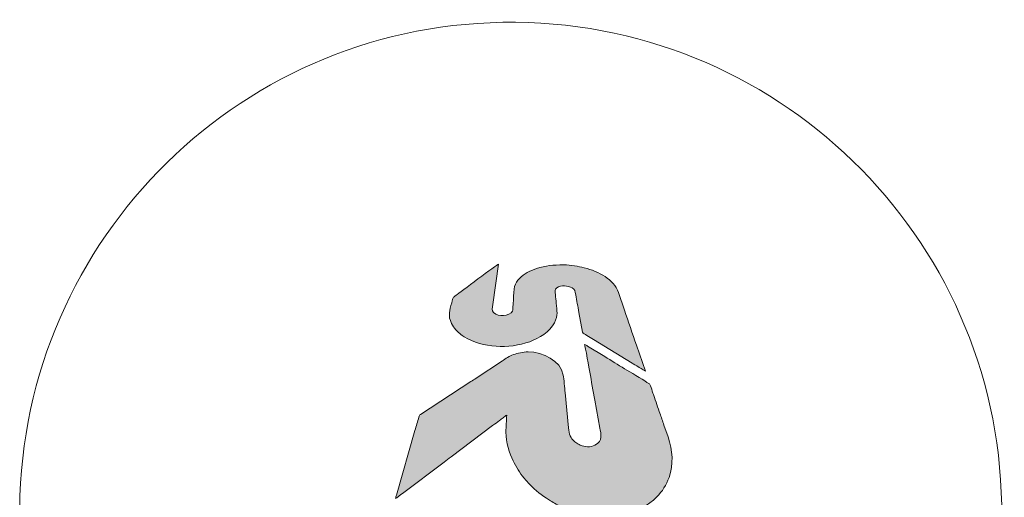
# Model space of a CAD drawing. Header units: millimetres. Extents: x 7 to 595, y -296 to -6.
# Tile 81 of 131: x 322 to 352, y -117 to -103. Entities that reach past the tile are written whole.
import ezdxf

# ---------------------------------------------------------------- set-up
doc = ezdxf.new("R2010")
doc.units = ezdxf.units.MM
doc.header["$MEASUREMENT"] = 0
doc.layers.add('Layer 1', color=7, linetype='Continuous', lineweight=0)

# ---------------------------------------------------------------- blocks, each defined once
blk = doc.blocks.new('Block_60')
at = {"layer": 'Layer 1', "true_color": 0x100d12, "transparency": 33554687}
h = blk.add_hatch(color=188, dxfattribs=at)
edge = h.paths.add_edge_path()
edge.add_spline(control_points=[(338.54, -109.816), (338.222, -109.815), (338.013, -109.833), (337.732, -109.926), (337.64, -109.956), (337.538, -109.998), (337.458, -110.046), (337.301, -110.14), (337.137, -110.272), (337.085, -110.461), (337.066, -110.533), (337.052, -110.738), (337.052, -110.822), (337.052, -110.822), (337.04, -111.004), (337.04, -111.004), (337.03, -111.069), (337.043, -111.136), (337.021, -111.186), (336.99, -111.258), (336.862, -111.319), (336.76, -111.319), (336.654, -111.319), (336.542, -111.317), (336.458, -111.234), (336.398, -111.174), (336.427, -111.089), (336.442, -110.992), (336.442, -110.992), (336.605, -109.791), (336.605, -109.791), (336.57, -109.8), (335.437, -110.651), (335.351, -110.714), (335.235, -110.801), (335.273, -110.756), (335.218, -110.941), (335.153, -111.162), (335.101, -111.323), (335.212, -111.556), (335.245, -111.625), (335.289, -111.684), (335.337, -111.742), (335.394, -111.81), (335.512, -111.904), (335.591, -111.952), (336.141, -112.285), (336.909, -112.319), (337.533, -112.096), (337.807, -111.998), (338.134, -111.802), (338.269, -111.532), (338.38, -111.311), (338.342, -111.185), (338.323, -110.95), (338.316, -110.87), (338.303, -110.779), (338.297, -110.7), (338.289, -110.603), (338.263, -110.545), (338.335, -110.497), (338.462, -110.412), (338.672, -110.426), (338.795, -110.5), (338.887, -110.556), (338.877, -110.589), (338.9, -110.707), (338.915, -110.789), (338.929, -110.879), (338.946, -110.964), (338.963, -111.049), (338.979, -111.141), (338.993, -111.227), (338.993, -111.227), (339.099, -111.812), (339.099, -111.812), (339.11, -111.853), (339.17, -111.875), (339.233, -111.913), (339.298, -111.951), (339.361, -111.991), (339.427, -112.031), (339.427, -112.031), (340.578, -112.733), (340.578, -112.733), (340.622, -112.76), (340.942, -112.96), (340.967, -112.967), (340.967, -112.967), (340.701, -112.196), (340.701, -112.196), (340.59, -111.857), (340.456, -111.5), (340.344, -111.159), (340.344, -111.159), (340.166, -110.64), (340.166, -110.64), (340.094, -110.423), (339.951, -110.286), (339.77, -110.164), (339.589, -110.042), (339.367, -109.955), (339.154, -109.902), (338.974, -109.856), (338.761, -109.816), (338.54, -109.816)], knot_values=[0, 0, 0, 0, 1, 1, 1, 2, 2, 2, 3, 3, 3, 4, 4, 4, 5, 5, 5, 6, 6, 6, 7, 7, 7, 8, 8, 8, 9, 9, 9, 10, 10, 10, 11, 11, 11, 12, 12, 12, 13, 13, 13, 14, 14, 14, 15, 15, 15, 16, 16, 16, 17, 17, 17, 18, 18, 18, 19, 19, 19, 20, 20, 20, 21, 21, 21, 22, 22, 22, 23, 23, 23, 24, 24, 24, 25, 25, 25, 26, 26, 26, 27, 27, 27, 28, 28, 28, 29, 29, 29, 30, 30, 30, 31, 31, 31, 32, 32, 32, 33, 33, 33, 34, 34, 34, 35, 35, 35, 35], degree=3, periodic=0)
h = blk.add_hatch(color=188, dxfattribs=at)
edge = h.paths.add_edge_path()
edge.add_spline(control_points=[(339.164, -112.182), (339.177, -112.208), (339.306, -112.949), (339.316, -113.003), (339.368, -113.271), (339.412, -113.565), (339.466, -113.833), (339.466, -113.833), (339.616, -114.663), (339.616, -114.663), (339.644, -114.824), (339.721, -115.049), (339.471, -115.171), (339.333, -115.239), (339.172, -115.223), (339.036, -115.165), (338.98, -115.142), (338.946, -115.12), (338.899, -115.088), (338.877, -115.073), (338.876, -115.067), (338.858, -115.052), (338.802, -115.005), (338.769, -114.957), (338.736, -114.891), (338.701, -114.82), (338.694, -114.748), (338.688, -114.649), (338.688, -114.649), (338.585, -113.606), (338.585, -113.606), (338.57, -113.483), (338.55, -113.193), (338.531, -113.088), (338.452, -112.655), (337.927, -112.4), (337.49, -112.399), (337.319, -112.399), (337.182, -112.434), (337.052, -112.478), (336.93, -112.52), (336.821, -112.602), (336.722, -112.667), (336.722, -112.667), (335.942, -113.178), (335.942, -113.178), (335.887, -113.215), (335.838, -113.246), (335.782, -113.281), (335.782, -113.281), (334.296, -114.256), (334.296, -114.256), (334.252, -114.284), (334.259, -114.28), (334.244, -114.334), (334.207, -114.469), (334.168, -114.601), (334.128, -114.737), (334.128, -114.737), (333.578, -116.652), (333.578, -116.652), (333.57, -116.683), (333.558, -116.729), (333.547, -116.752), (333.577, -116.744), (333.72, -116.628), (333.756, -116.602), (333.756, -116.602), (334.99, -115.673), (334.99, -115.673), (335.063, -115.619), (335.126, -115.57), (335.199, -115.516), (335.199, -115.516), (336.434, -114.587), (336.434, -114.587), (336.504, -114.535), (336.567, -114.486), (336.638, -114.433), (336.675, -114.405), (336.705, -114.383), (336.741, -114.356), (336.766, -114.338), (336.826, -114.284), (336.85, -114.278), (336.85, -114.446), (336.829, -114.6), (336.828, -114.783), (336.828, -115.082), (336.932, -115.415), (337.041, -115.634), (337.124, -115.8), (337.24, -115.999), (337.363, -116.14), (337.381, -116.162), (337.399, -116.182), (337.417, -116.204), (337.417, -116.204), (337.528, -116.328), (337.528, -116.328), (337.729, -116.529), (337.875, -116.646), (338.118, -116.803), (338.188, -116.848), (338.36, -116.945), (338.426, -116.972), (338.552, -117.023), (338.593, -117.051), (338.758, -117.111), (339.268, -117.297), (339.845, -117.355), (340.387, -117.221), (340.748, -117.132), (341.042, -116.965), (341.302, -116.706), (341.467, -116.542), (341.591, -116.352), (341.669, -116.125), (341.8, -115.744), (341.782, -115.318), (341.64, -114.924), (341.64, -114.924), (341.518, -114.57), (341.518, -114.57), (341.473, -114.455), (341.442, -114.336), (341.397, -114.221), (341.343, -114.083), (341.274, -113.851), (341.215, -113.692), (341.195, -113.64), (341.115, -113.371), (341.087, -113.35), (341.087, -113.35), (341.014, -113.306), (341.014, -113.306), (340.86, -113.203), (340.519, -113.001), (340.349, -112.899), (340.15, -112.779), (339.961, -112.659), (339.762, -112.539), (339.762, -112.539), (339.246, -112.224), (339.246, -112.224), (339.222, -112.209), (339.195, -112.184), (339.164, -112.182)], knot_values=[0, 0, 0, 0, 1, 1, 1, 2, 2, 2, 3, 3, 3, 4, 4, 4, 5, 5, 5, 6, 6, 6, 7, 7, 7, 8, 8, 8, 9, 9, 9, 10, 10, 10, 11, 11, 11, 12, 12, 12, 13, 13, 13, 14, 14, 14, 15, 15, 15, 16, 16, 16, 17, 17, 17, 18, 18, 18, 19, 19, 19, 20, 20, 20, 21, 21, 21, 22, 22, 22, 23, 23, 23, 24, 24, 24, 25, 25, 25, 26, 26, 26, 27, 27, 27, 28, 28, 28, 29, 29, 29, 30, 30, 30, 31, 31, 31, 32, 32, 32, 33, 33, 33, 34, 34, 34, 35, 35, 35, 36, 36, 36, 37, 37, 37, 38, 38, 38, 39, 39, 39, 40, 40, 40, 41, 41, 41, 42, 42, 42, 43, 43, 43, 44, 44, 44, 45, 45, 45, 46, 46, 46, 47, 47, 47, 48, 48, 48, 49, 49, 49, 49], degree=3, periodic=0)
at = {"layer": 'Layer 1'}
for points, knots in [([(338.54, -109.816), (338.222, -109.815), (338.013, -109.833), (337.732, -109.926), (337.64, -109.956), (337.538, -109.998), (337.458, -110.046), (337.301, -110.14), (337.137, -110.272), (337.085, -110.461), (337.066, -110.533), (337.052, -110.738), (337.052, -110.822), (337.052, -110.822), (337.04, -111.004), (337.04, -111.004), (337.03, -111.069), (337.043, -111.136), (337.021, -111.186), (336.99, -111.258), (336.862, -111.319), (336.76, -111.319), (336.654, -111.319), (336.542, -111.317), (336.458, -111.234), (336.398, -111.174), (336.427, -111.089), (336.442, -110.992), (336.442, -110.992), (336.605, -109.791), (336.605, -109.791), (336.57, -109.8), (335.437, -110.651), (335.351, -110.714), (335.235, -110.801), (335.273, -110.756), (335.218, -110.941), (335.153, -111.162), (335.101, -111.323), (335.212, -111.556), (335.245, -111.625), (335.289, -111.684), (335.337, -111.742), (335.394, -111.81), (335.512, -111.904), (335.591, -111.952), (336.141, -112.285), (336.909, -112.319), (337.533, -112.096), (337.807, -111.998), (338.134, -111.802), (338.269, -111.532), (338.38, -111.311), (338.342, -111.185), (338.323, -110.95), (338.316, -110.87), (338.303, -110.779), (338.297, -110.7), (338.289, -110.603), (338.263, -110.545), (338.335, -110.497), (338.462, -110.412), (338.672, -110.426), (338.795, -110.5), (338.887, -110.556), (338.877, -110.589), (338.9, -110.707), (338.915, -110.789), (338.929, -110.879), (338.946, -110.964), (338.963, -111.049), (338.979, -111.141), (338.993, -111.227), (338.993, -111.227), (339.099, -111.812), (339.099, -111.812), (339.11, -111.853), (339.17, -111.875), (339.233, -111.913), (339.298, -111.951), (339.361, -111.991), (339.427, -112.031), (339.427, -112.031), (340.578, -112.733), (340.578, -112.733), (340.622, -112.76), (340.942, -112.96), (340.967, -112.967), (340.967, -112.967), (340.701, -112.196), (340.701, -112.196), (340.59, -111.857), (340.456, -111.5), (340.344, -111.159), (340.344, -111.159), (340.166, -110.64), (340.166, -110.64), (340.094, -110.423), (339.951, -110.286), (339.77, -110.164), (339.589, -110.042), (339.367, -109.955), (339.154, -109.902), (338.974, -109.856), (338.761, -109.816), (338.54, -109.816)], [0, 0, 0, 0, 1, 1, 1, 2, 2, 2, 3, 3, 3, 4, 4, 4, 5, 5, 5, 6, 6, 6, 7, 7, 7, 8, 8, 8, 9, 9, 9, 10, 10, 10, 11, 11, 11, 12, 12, 12, 13, 13, 13, 14, 14, 14, 15, 15, 15, 16, 16, 16, 17, 17, 17, 18, 18, 18, 19, 19, 19, 20, 20, 20, 21, 21, 21, 22, 22, 22, 23, 23, 23, 24, 24, 24, 25, 25, 25, 26, 26, 26, 27, 27, 27, 28, 28, 28, 29, 29, 29, 30, 30, 30, 31, 31, 31, 32, 32, 32, 33, 33, 33, 34, 34, 34, 35, 35, 35, 35]), ([(339.164, -112.182), (339.177, -112.208), (339.306, -112.949), (339.316, -113.003), (339.368, -113.271), (339.412, -113.565), (339.466, -113.833), (339.466, -113.833), (339.616, -114.663), (339.616, -114.663), (339.644, -114.824), (339.721, -115.049), (339.471, -115.171), (339.333, -115.239), (339.172, -115.223), (339.036, -115.165), (338.98, -115.142), (338.946, -115.12), (338.899, -115.088), (338.877, -115.073), (338.876, -115.067), (338.858, -115.052), (338.802, -115.005), (338.769, -114.957), (338.736, -114.891), (338.701, -114.82), (338.694, -114.748), (338.688, -114.649), (338.688, -114.649), (338.585, -113.606), (338.585, -113.606), (338.57, -113.483), (338.55, -113.193), (338.531, -113.088), (338.452, -112.655), (337.927, -112.4), (337.49, -112.399), (337.319, -112.399), (337.182, -112.434), (337.052, -112.478), (336.93, -112.52), (336.821, -112.602), (336.722, -112.667), (336.722, -112.667), (335.942, -113.178), (335.942, -113.178), (335.887, -113.215), (335.838, -113.246), (335.782, -113.281), (335.782, -113.281), (334.296, -114.256), (334.296, -114.256), (334.252, -114.284), (334.259, -114.28), (334.244, -114.334), (334.207, -114.469), (334.168, -114.601), (334.128, -114.737), (334.128, -114.737), (333.578, -116.652), (333.578, -116.652), (333.57, -116.683), (333.558, -116.729), (333.547, -116.752), (333.577, -116.744), (333.72, -116.628), (333.756, -116.602), (333.756, -116.602), (334.99, -115.673), (334.99, -115.673), (335.063, -115.619), (335.126, -115.57), (335.199, -115.516), (335.199, -115.516), (336.434, -114.587), (336.434, -114.587), (336.504, -114.535), (336.567, -114.486), (336.638, -114.433), (336.675, -114.405), (336.705, -114.383), (336.741, -114.356), (336.766, -114.338), (336.826, -114.284), (336.85, -114.278), (336.85, -114.446), (336.829, -114.6), (336.828, -114.783), (336.828, -115.082), (336.932, -115.415), (337.041, -115.634), (337.124, -115.8), (337.24, -115.999), (337.363, -116.14), (337.381, -116.162), (337.399, -116.182), (337.417, -116.204), (337.417, -116.204), (337.528, -116.328), (337.528, -116.328), (337.729, -116.529), (337.875, -116.646), (338.118, -116.803), (338.188, -116.848), (338.36, -116.945), (338.426, -116.972), (338.552, -117.023), (338.593, -117.051), (338.758, -117.111), (339.268, -117.297), (339.845, -117.355), (340.387, -117.221), (340.748, -117.132), (341.042, -116.965), (341.302, -116.706), (341.467, -116.542), (341.591, -116.352), (341.669, -116.125), (341.8, -115.744), (341.782, -115.318), (341.64, -114.924), (341.64, -114.924), (341.518, -114.57), (341.518, -114.57), (341.473, -114.455), (341.442, -114.336), (341.397, -114.221), (341.343, -114.083), (341.274, -113.851), (341.215, -113.692), (341.195, -113.64), (341.115, -113.371), (341.087, -113.35), (341.087, -113.35), (341.014, -113.306), (341.014, -113.306), (340.86, -113.203), (340.519, -113.001), (340.349, -112.899), (340.15, -112.779), (339.961, -112.659), (339.762, -112.539), (339.762, -112.539), (339.246, -112.224), (339.246, -112.224), (339.222, -112.209), (339.195, -112.184), (339.164, -112.182)], [0, 0, 0, 0, 1, 1, 1, 2, 2, 2, 3, 3, 3, 4, 4, 4, 5, 5, 5, 6, 6, 6, 7, 7, 7, 8, 8, 8, 9, 9, 9, 10, 10, 10, 11, 11, 11, 12, 12, 12, 13, 13, 13, 14, 14, 14, 15, 15, 15, 16, 16, 16, 17, 17, 17, 18, 18, 18, 19, 19, 19, 20, 20, 20, 21, 21, 21, 22, 22, 22, 23, 23, 23, 24, 24, 24, 25, 25, 25, 26, 26, 26, 27, 27, 27, 28, 28, 28, 29, 29, 29, 30, 30, 30, 31, 31, 31, 32, 32, 32, 33, 33, 33, 34, 34, 34, 35, 35, 35, 36, 36, 36, 37, 37, 37, 38, 38, 38, 39, 39, 39, 40, 40, 40, 41, 41, 41, 42, 42, 42, 43, 43, 43, 44, 44, 44, 45, 45, 45, 46, 46, 46, 47, 47, 47, 48, 48, 48, 49, 49, 49, 49])]:
    blk.add_open_spline(points, degree=3, knots=knots, dxfattribs=at)
blk = doc.blocks.new('Block_59')
at = {"layer": 'Layer 1'}
blk.add_blockref('Block_60', (0, 0), dxfattribs=at)
blk = doc.blocks.new('Block_58')
at = {"layer": 'Layer 1', "color": 242, "lineweight": 0, "true_color": 0xe32227}
blk.add_open_spline([(322.396, -117.1), (322.396, -117.082), (322.396, -117.064), (322.396, -117.046), (322.473, -108.997), (329.06, -102.535), (337.109, -102.612), (345.158, -102.688), (351.62, -109.275), (351.543, -117.324), (351.543, -117.35), (351.542, -117.376), (351.542, -117.401)], degree=3, knots=[0, 0, 0, 0, 1, 1, 1, 2, 2, 2, 3, 3, 3, 4, 4, 4, 4], dxfattribs=at)
at = {"layer": 'Layer 1'}
blk.add_blockref('Block_59', (0, 0), dxfattribs=at)

msp = doc.modelspace()

# ---------------------------------------------------------------- block references
at = {"layer": 'Layer 1'}
msp.add_blockref('Block_58', (0, 0), dxfattribs=at)

doc.saveas('drawing.dxf')
